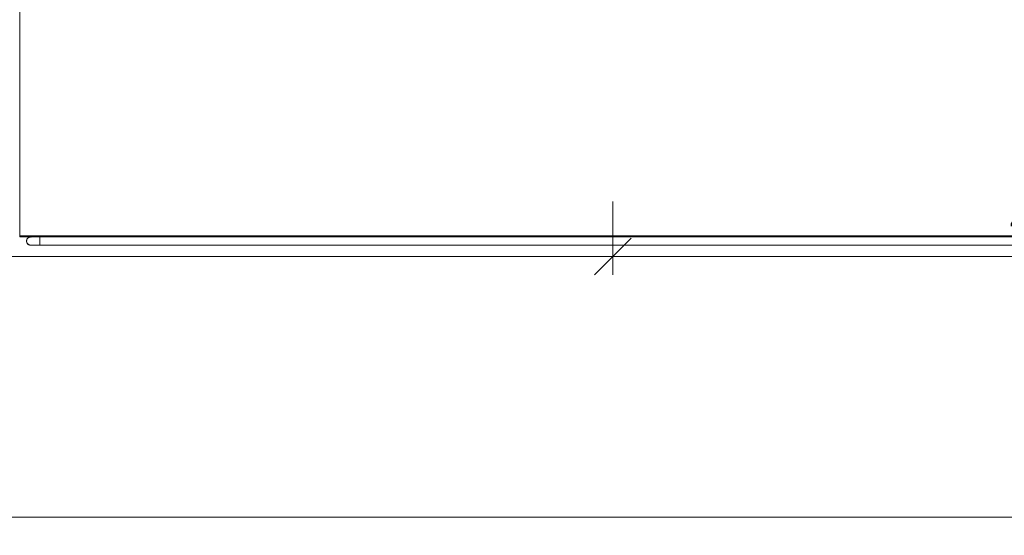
# Model space of a CAD drawing. Header units: millimetres. Extents: x 198345 to 441227, y -23587 to 80066.
# Tile 59 of 79: x 371437 to 376824, y 59398 to 62218. Entities that reach past the tile are written whole.
import ezdxf

# ---------------------------------------------------------------- set-up
doc = ezdxf.new("R2010")
doc.units = ezdxf.units.MM
for name, color, linetype, lineweight in [('CA_IMPORTY18', 8, 'Continuous', 9), ('CA_KOTY', 3, 'Continuous', 9), ('CA_KOTY-100', 3, 'Continuous', 9)]:
    doc.layers.add(name, color=color, linetype=linetype, lineweight=lineweight)
doc.styles.add('Arial_4', font='arial.ttf', dxfattribs={"width": 0.8, "height": 200})
doc.dimstyles.new('HP_Přímá_-_2_mm_Ariel_1-100', dxfattribs={"dimscale": 304.8, "dimtxt": 204.05188, "dimasz": 0.656168, "dimexe": 0.328084, "dimexo": 0.0625, "dimgap": 0.164042, "dimtad": 1, "dimdec": 0, "dimzin": 0, "dimdsep": 46, "dimtxsty": 'Arial_4', "dimblk1": 'OBLIQUE', "dimblk2": 'OBLIQUE', "dimsah": 1, "dimcen": 0.09, "dimazin": 0, "dimtfac": 1, "dimtdec": 4, "dimtix": 1, "dimtmove": 0, "dimatfit": 3, "dimfxl": 0.984252, "dimfxlon": 1, "dimtvp": 1, "dimtolj": 1, "dimtzin": 0, "dimarcsym": 2})

# ---------------------------------------------------------------- blocks, each defined once
blk = doc.blocks.new('ocelová kce final - 11542_003_OK-HALA_TaO-2_ET_AciS_2025-05-29_upr_dwg-2597525-PŮDORYS _6_160 _ vestavek V9')
at = {"layer": 'CA_IMPORTY18', "color": 57}
for p, q in [((259640, 62829), (259640, 61030)), ((259640, 61030), (259645, 61030)), ((265635, 61036), (259645, 61036)), ((259645, 61036), (259645, 61030)), ((265635, 61030), (259645, 61030)), ((259681.8, 60995), (259681.3, 60995.7)), ((265529, 61030), (259751, 61030)), ((259927.7, 61030), (259751, 61030)), ((259751, 61030), (259751, 61029.7)), ((259751, 61030), (259751, 61029.7)), ((259751, 61028.5), (259751, 61020.9)), ((259751, 61018.9), (259751, 61020.8)), ((259751, 61020), (259751, 61007.8)), ((259751, 61007.8), (259751, 60995.5)), ((259751, 60993), (259751, 60994.7)), ((259751, 60993.4), (259751, 60987)), ((259927.7, 61030), (259927.7, 61028.9)), ((259751, 60985.8), (259751, 60985.5)), ((259751, 60985.8), (259751, 60985.5)), ((259751, 60985.5), (265529, 60985.5)), ((259751, 60985.5), (259927.7, 60985.5)), ((259927.7, 60986.6), (259927.7, 60985.5))]:
    blk.add_line(p, q, dxfattribs=at)
at = {"layer": 'CA_IMPORTY18', "color": 57, "flags": 128}
for points in [[(259677.8, 61008.6), (259677.8, 61009.5), (259677.9, 61010.4), (259678, 61011.3), (259678.2, 61012.2), (259678.4, 61013), (259678.6, 61013.9)], [(259678.7, 61001.4), (259678.4, 61002.2), (259678.2, 61003.1), (259678.1, 61004), (259677.9, 61004.8), (259677.8, 61005.7), (259677.8, 61006.6)], [(259680.7, 61018.8), (259681.1, 61019.6), (259681.6, 61020.3)], [(259683.3, 61022.4), (259683.9, 61023.1), (259684.5, 61023.7), (259685.1, 61024.3), (259685.8, 61024.9), (259686.5, 61025.5), (259687.2, 61026), (259688, 61026.5), (259688.7, 61026.9), (259689.5, 61027.4), (259690.3, 61027.8), (259691.1, 61028.1), (259691.9, 61028.5), (259692.8, 61028.8)], [(259700, 60985.5), (259699.1, 60985.5), (259698.2, 60985.6), (259697.3, 60985.7), (259696.5, 60985.8), (259695.6, 60985.9), (259694.7, 60986.1), (259693.9, 60986.4), (259693, 60986.6), (259692.2, 60986.9), (259691.3, 60987.3), (259690.5, 60987.6), (259689.7, 60988), (259688.9, 60988.4), (259688.2, 60988.9), (259687.4, 60989.4), (259686.7, 60989.9), (259686, 60990.4), (259685.3, 60991), (259684.7, 60991.6), (259684, 60992.2), (259683.4, 60992.9)], [(259693.6, 61029.1), (259694.5, 61029.3), (259695.3, 61029.5), (259696.2, 61029.7), (259697.1, 61029.8)], [(259698, 61029.9), (259698.9, 61030), (259699.8, 61030), (259700, 61030)], [(259751, 61030), (259749, 61030), (259746.9, 61030), (259744.9, 61030), (259742.9, 61030), (259740.9, 61030), (259738.9, 61030), (259736.9, 61030), (259735, 61030), (259733, 61030), (259731.1, 61030), (259729.3, 61030), (259727.4, 61030), (259725.7, 61030), (259723.9, 61030), (259722.2, 61030), (259720.5, 61030), (259718.9, 61030), (259717.4, 61030), (259715.9, 61030), (259714.4, 61030), (259713, 61030), (259711.7, 61030), (259710.4, 61030), (259709.2, 61030), (259708.1, 61030), (259707, 61030), (259706, 61030), (259705.1, 61030), (259704.2, 61030), (259703.5, 61030), (259702.8, 61030), (259702.1, 61030), (259701.6, 61030), (259701.1, 61030), (259700.7, 61030), (259700.4, 61030), (259700.2, 61030), (259700.1, 61030), (259700, 61030), (259700, 61030)], [(259700, 61030), (259700, 61030), (259700.2, 61030), (259700.4, 61030), (259700.7, 61030), (259701, 61030), (259701.5, 61030), (259702, 61030), (259702.6, 61030), (259703.3, 61030), (259704, 61030), (259704.9, 61030), (259705.8, 61030), (259706.7, 61030), (259707.8, 61030), (259708.9, 61030), (259710.1, 61030), (259711.3, 61030), (259712.7, 61030), (259714, 61030), (259715.5, 61030), (259717, 61030), (259718.5, 61030), (259720.1, 61030), (259721.8, 61030), (259723.4, 61030), (259725.2, 61030), (259727, 61030), (259728.8, 61030), (259730.6, 61030), (259732.5, 61030), (259734.4, 61030), (259736.4, 61030), (259738.3, 61030), (259740.3, 61030), (259742.3, 61030), (259744.3, 61030), (259746.4, 61030), (259748.4, 61030), (259750.4, 61030), (259751, 61030)], [(259700, 60985.5), (259700, 60985.5), (259700.2, 60985.5), (259700.4, 60985.5), (259700.7, 60985.5), (259701, 60985.5), (259701.5, 60985.5), (259702, 60985.5), (259702.6, 60985.5), (259703.3, 60985.5), (259704, 60985.5), (259704.9, 60985.5), (259705.8, 60985.5), (259706.7, 60985.5), (259707.8, 60985.5), (259708.9, 60985.5), (259710.1, 60985.5), (259711.3, 60985.5), (259712.7, 60985.5), (259714, 60985.5), (259715.5, 60985.5), (259717, 60985.5), (259718.5, 60985.5), (259720.1, 60985.5), (259721.8, 60985.5), (259723.4, 60985.5), (259725.2, 60985.5), (259727, 60985.5), (259728.8, 60985.5), (259730.6, 60985.5), (259732.5, 60985.5), (259734.4, 60985.5), (259736.4, 60985.5), (259738.3, 60985.5), (259740.3, 60985.5), (259742.3, 60985.5), (259744.3, 60985.5), (259746.4, 60985.5), (259748.4, 60985.5), (259750.4, 60985.5), (259751, 60985.5)], [(259751, 60985.5), (259749, 60985.5), (259746.9, 60985.5), (259744.9, 60985.5), (259742.9, 60985.5), (259740.9, 60985.5), (259738.9, 60985.5), (259736.9, 60985.5), (259735, 60985.5), (259733, 60985.5), (259731.1, 60985.5), (259729.3, 60985.5), (259727.4, 60985.5), (259725.7, 60985.5), (259723.9, 60985.5), (259722.2, 60985.5), (259720.5, 60985.5), (259718.9, 60985.5), (259717.4, 60985.5), (259715.9, 60985.5), (259714.4, 60985.5), (259713, 60985.5), (259711.7, 60985.5), (259710.4, 60985.5), (259709.2, 60985.5), (259708.1, 60985.5), (259707, 60985.5), (259706, 60985.5), (259705.1, 60985.5), (259704.2, 60985.5), (259703.5, 60985.5), (259702.8, 60985.5), (259702.1, 60985.5), (259701.6, 60985.5), (259701.1, 60985.5), (259700.7, 60985.5), (259700.4, 60985.5), (259700.2, 60985.5), (259700.1, 60985.5), (259700, 60985.5), (259700, 60985.5)]]:
    blk.add_lwpolyline(points, dxfattribs=at)
at = {"layer": 'CA_IMPORTY18', "color": 57}
for radius, start, end in [(22.3, 80.2253, 180), (22.2, 180, 273.4908), (22.2, 144, 149.1879), (22.2, 210.8041, 216), (22.3, 110.9138, 140), (22.2, 220, 249.0736), (22.2, 226.2096, 233.5752), (22.2, 242.0082, 260.1376), (22.3, 103.1535, 114.0554), (22.3, 80.203, 105.678), (22.2, 254.314, 273.4725), (22.3, 274.3672, 280), (22.2, 274.3513, 280)]:
    blk.add_arc((259700, 61007.8), radius, start, end, dxfattribs=at)
blk = doc.blocks.new('ocelová kce final - ocelová kce final-2597615-PŮDORYS _6_160 _ vestavek V9')
blk.add_blockref('ocelová kce final - 11542_003_OK-HALA_TaO-2_ET_AciS_2025-05-29_upr_dwg-2597525-PŮDORYS _6_160 _ vestavek V9', (0, 0))
blk = doc.blocks.new('DIMBLOCK101-PŮDORYS _6_160 _ vestavek V9')
at = {"layer": 'CA_KOTY-100'}
for p, q in [((316886.9, 59498.5), (316886.9, 59798.5)), ((385701.9, 59498.5), (385701.9, 59798.5)), ((316886.9, 59498.5), (316986.9, 59598.5)), ((385701.9, 59498.5), (385801.9, 59598.5)), ((316886.9, 59498.5), (316786.9, 59398.5)), ((316886.9, 59498.5), (385701.9, 59498.5)), ((316886.9, 59498.5), (316886.9, 59398.5)), ((385701.9, 59498.5), (385601.9, 59398.5)), ((385701.9, 59498.5), (385701.9, 59398.5))]:
    blk.add_line(p, q, dxfattribs=at)
at = {"layer": 'CA_KOTY-100', "color": 0, "insert": (350988.3, 59808.1), "char_height": 200, "width": 734.587, "attachment_point": 1, "line_spacing_factor": 0.941778, "style": 'Arial_4'}
blk.add_mtext('68815', dxfattribs=at)
blk = doc.blocks.new('_Oblique')
at = {"color": 0, "linetype": 'ByBlock', "lineweight": -2}
blk.add_line((-0.5, -0.5), (0.5, 0.5), dxfattribs=at)
blk = doc.blocks.new('DIMBLOCK110-PŮDORYS _6_160 _ vestavek V9')
at = {"layer": 'CA_KOTY-100'}
for p, q in [((356916.9, 60923.6), (356916.9, 61223.6)), ((374681.9, 60923.6), (374681.9, 61223.6)), ((356916.9, 60923.6), (357016.9, 61023.6)), ((374681.9, 60923.6), (374781.9, 61023.6)), ((356916.9, 60923.6), (356816.9, 60823.6)), ((356916.9, 60923.6), (374681.9, 60923.6)), ((356916.9, 60923.6), (356916.9, 60823.6)), ((374681.9, 60923.6), (374581.9, 60823.6)), ((374681.9, 60923.6), (374681.9, 60823.6))]:
    blk.add_line(p, q, dxfattribs=at)
at = {"layer": 'CA_KOTY-100', "color": 0, "insert": (365493.3, 61233.3), "char_height": 200, "width": 734.587, "attachment_point": 1, "line_spacing_factor": 0.941778, "style": 'Arial_4'}
blk.add_mtext('17765', dxfattribs=at)
blk = doc.blocks.new('DIMBLOCK111-PŮDORYS _6_160 _ vestavek V9')
at = {"layer": 'CA_KOTY-100'}
for p, q in [((374681.9, 60923.6), (374681.9, 61223.6)), ((379516.9, 60923.6), (379516.9, 61223.6)), ((374681.9, 60923.6), (374781.9, 61023.6)), ((379516.9, 60923.6), (379616.9, 61023.6)), ((374681.9, 60923.6), (374581.9, 60823.6)), ((374681.9, 60923.6), (379516.9, 60923.6)), ((374681.9, 60923.6), (374681.9, 60823.6)), ((379516.9, 60923.6), (379416.9, 60823.6)), ((379516.9, 60923.6), (379516.9, 60823.6))]:
    blk.add_line(p, q, dxfattribs=at)
at = {"layer": 'CA_KOTY-100', "color": 0, "insert": (376854.5, 61233.3), "char_height": 200, "width": 587.669, "attachment_point": 1, "line_spacing_factor": 0.941778, "style": 'Arial_4'}
blk.add_mtext('4835', dxfattribs=at)

msp = doc.modelspace()

# ---------------------------------------------------------------- block references
at = {"layer": 'CA_IMPORTY18', "color": 57}
msp.add_blockref('ocelová kce final - ocelová kce final-2597615-PŮDORYS _6_160 _ vestavek V9', (111796.8, 0), dxfattribs=at)

# ---------------------------------------------------------------- dimensions: what is measured, and where the dimension line sits
at = {"layer": 'CA_KOTY'}
for base, p1, p2, override, picture, middle in [((374681.9, 60923.6), (356916.9, 61223.6), (374681.9, 61223.6), {"dimpost": '<>', "dimfxl": 17765}, 'DIMBLOCK110-PŮDORYS _6_160 _ vestavek V9', (365799.4, 61075.7)), ((379516.9, 60923.6), (374681.9, 61223.6), (379516.9, 61223.6), {"dimpost": '<>', "dimfxl": 4835}, 'DIMBLOCK111-PŮDORYS _6_160 _ vestavek V9', (377099.4, 61075.8)), ((385701.9, 59498.5), (316886.9, 59798.5), (385701.9, 59798.5), {"dimpost": '<>', "dimfxl": 68814.998951}, 'DIMBLOCK101-PŮDORYS _6_160 _ vestavek V9', (351294.4, 59650.6))]:
    dim = msp.add_linear_dim(base=base, p1=p1, p2=p2, dimstyle='HP_Přímá_-_2_mm_Ariel_1-100', override=override, dxfattribs=at)
    dim.commit()
    dim.dimension.update_dxf_attribs({"geometry": picture, "text_midpoint": middle})

doc.saveas('drawing.dxf')
